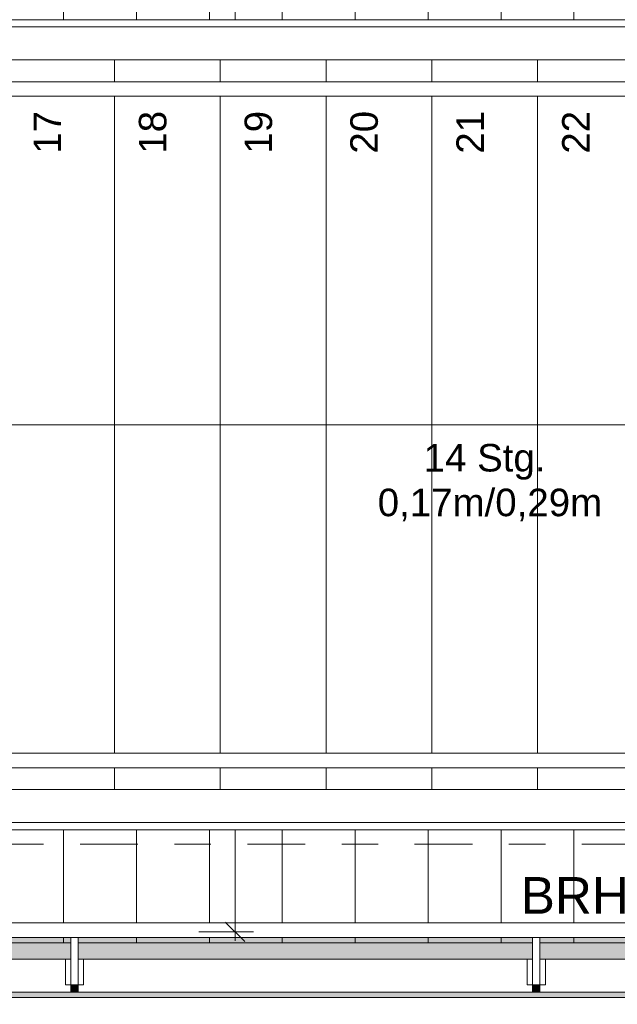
# Model space of a CAD drawing. Header units: metres. Extents: x -180 to 4, y -47 to 4.
# Tile 20 of 256: x -166.07 to -164.43, y -39.89 to -37.19. Entities that reach past the tile are written whole.
import ezdxf

# ---------------------------------------------------------------- set-up
doc = ezdxf.new("R2010")
doc.units = ezdxf.units.M
doc.header["$LTSCALE"] = 0.05
doc.header["$PDMODE"] = 1
doc.header["$PDSIZE"] = -2
for name, pattern in [('9201', [3, 2, -1]), ('Dash Style-1', [1.999894, 0.999947, -0.999947]), ('ISO-02 Strichlinie', [3.81, 3.048, -0.762]), ('Linienart-1', [2.116328, 1.058164, -1.058164]), ('Linienart-53', [5.291531, 3.175, -1.058062, 0.352704, -0.705764])]:
    doc.linetypes.add(name, pattern=pattern)
doc.layers.get('0').update_dxf_attribs({"lineweight": 25})
for name, color, linetype, lineweight, true_color in [('30 -35 Decken- 2.2 Treppen Außen', 7, 'Continuous', 9, 0x009999), ('30 -36 Dächer- 3 Dachbeläge', 7, 'Continuous', 15, 0x9999ff), ('30 -36 Dächer- 4 Dachbekleidungen', 7, 'Continuous', 9, 0xccccff), ('70 -72 Beschriftung- 1 Beschriftung allgemein', 7, 'Continuous', 9, 0xff6633), ('70 -72 Beschriftung- 7 Detailverweise', 7, 'Continuous', 9, 0x00dd00), ('70 -76 Bemaßung- 2 Allgemein', 7, 'Continuous', 5, 0x6666cc)]:
    doc.layers.add(name, color=color, linetype=linetype, lineweight=lineweight, true_color=true_color)
for name, color, linetype, lineweight in [('60- 61 allgemeine Ausstattung- 4 Terrassen', 7, 'Continuous', 9), ('70 -71 Achsen- 1 Gebäudeachsen', 7, 'Linienart-53', 18), ('Keine', 7, 'Continuous', 9)]:
    doc.layers.add(name, color=color, linetype=linetype, lineweight=lineweight)
doc.styles.add('Arial', font='arial.ttf')
doc.dimstyles.new('k+k_klein', dxfattribs={"dimtxt": 0.075516, "dimasz": 0.05302, "dimexe": 0.05, "dimexo": 0.15, "dimgap": 0.005, "dimtad": 1, "dimdec": 3, "dimtxsty": 'Arial', "dimblk": 'VW_SLASH-2', "dimblk1": 'VW_SLASH-2', "dimblk2": 'VW_SLASH-2', "dimcen": 0, "dimdle": 0.025, "dimadec": 3, "dimazin": 0, "dimtfac": 0.75, "dimtdec": 3, "dimtix": 1, "dimtmove": 0, "dimatfit": 0, "dimldrblk": 'VW_FILLEDARROW', "dimfxl": 0.1, "dimfxlon": 1, "dimfrac": 2, "dimtolj": 1, "dimarcsym": 0})

# ---------------------------------------------------------------- blocks, each defined once
blk = doc.blocks.new('Gruppe-108')
at = {"layer": '70 -72 Beschriftung- 1 Beschriftung allgemein', "insert": (-164.6969, -39.5368), "char_height": 0.100689, "attachment_point": 1, "line_spacing_factor": 0.970891, "style": 'Arial'}
blk.add_mtext('BRH Geländer 1,10m', dxfattribs=at)
blk = doc.blocks.new('Gruppe-181')
at = {"color": 255}
blk.add_wipeout([(-165.911, -39.762), (-165.911, -39.832), (-165.931, -39.832), (-165.931, -39.762)], dxfattribs=at).dxf.layer = '30 -36 Dächer- 4 Dachbekleidungen'
at = {"layer": '30 -36 Dächer- 3 Dachbeläge', "linetype": 'Continuous', "lineweight": 0, "transparency": 33554687}
blk.add_hatch(color=254, dxfattribs=at).paths.add_polyline_path([(-165.911, -39.852), (-165.911, -39.832), (-165.931, -39.832), (-165.931, -39.852)])
at = {"layer": '30 -36 Dächer- 3 Dachbeläge', "color": 254, "linetype": 'Continuous', "lineweight": 9, "true_color": 0xccccff, "transparency": 33554687, "flags": 128}
blk.add_lwpolyline([(-165.911, -39.852), (-165.911, -39.832), (-165.931, -39.832), (-165.931, -39.852)], dxfattribs=at)
at = {"layer": '30 -36 Dächer- 4 Dachbekleidungen', "flags": 128}
for points in [[(-165.946, -39.762), (-165.946, -39.832), (-165.931, -39.832)], [(-165.911, -39.762), (-165.911, -39.832), (-165.931, -39.832), (-165.931, -39.762)], [(-165.896, -39.762), (-165.896, -39.832), (-165.911, -39.832)]]:
    blk.add_lwpolyline(points, dxfattribs=at)
at = {"color": 255}
blk.add_wipeout([(-165.911, -39.762), (-165.911, -39.702), (-165.931, -39.702), (-165.931, -39.762)], dxfattribs=at).dxf.layer = '30 -36 Dächer- 4 Dachbekleidungen'
at = {"layer": '30 -36 Dächer- 4 Dachbekleidungen', "flags": 128}
blk.add_lwpolyline([(-165.911, -39.762), (-165.911, -39.702), (-165.931, -39.702), (-165.931, -39.762)], dxfattribs=at)
blk = doc.blocks.new('Gruppe-182')
at = {"color": 255}
blk.add_wipeout([(-164.6443, -39.762), (-164.6443, -39.832), (-164.6643, -39.832), (-164.6643, -39.762)], dxfattribs=at).dxf.layer = '30 -36 Dächer- 4 Dachbekleidungen'
at = {"layer": '30 -36 Dächer- 3 Dachbeläge', "linetype": 'Continuous', "lineweight": 0, "transparency": 33554687}
blk.add_hatch(color=254, dxfattribs=at).paths.add_polyline_path([(-164.6443, -39.852), (-164.6443, -39.832), (-164.6643, -39.832), (-164.6643, -39.852)])
at = {"layer": '30 -36 Dächer- 3 Dachbeläge', "color": 254, "linetype": 'Continuous', "lineweight": 9, "true_color": 0xccccff, "transparency": 33554687, "flags": 128}
blk.add_lwpolyline([(-164.6443, -39.852), (-164.6443, -39.832), (-164.6643, -39.832), (-164.6643, -39.852)], dxfattribs=at)
at = {"layer": '30 -36 Dächer- 4 Dachbekleidungen', "flags": 128}
for points in [[(-164.6793, -39.762), (-164.6793, -39.832), (-164.6643, -39.832)], [(-164.6443, -39.762), (-164.6443, -39.832), (-164.6643, -39.832), (-164.6643, -39.762)], [(-164.6293, -39.762), (-164.6293, -39.832), (-164.6443, -39.832)]]:
    blk.add_lwpolyline(points, dxfattribs=at)
at = {"color": 255}
blk.add_wipeout([(-164.6443, -39.762), (-164.6443, -39.702), (-164.6643, -39.702), (-164.6643, -39.762)], dxfattribs=at).dxf.layer = '30 -36 Dächer- 4 Dachbekleidungen'
at = {"layer": '30 -36 Dächer- 4 Dachbekleidungen', "flags": 128}
blk.add_lwpolyline([(-164.6443, -39.762), (-164.6443, -39.702), (-164.6643, -39.702), (-164.6643, -39.762)], dxfattribs=at)
blk = doc.blocks.new('Gruppe-198')
at = {"layer": '30 -36 Dächer- 3 Dachbeläge', "linetype": 'Continuous', "lineweight": 0}
blk.add_hatch(color=254, dxfattribs=at).paths.add_polyline_path([(-173.196, -39.702), (-160.641, -39.702), (-160.641, -39.867), (-173.196, -39.867)])
at = {"layer": '60- 61 allgemeine Ausstattung- 4 Terrassen', "linetype": 'Continuous', "lineweight": 9, "transparency": 33554495}
h = blk.add_hatch(dxfattribs=at)
h.set_pattern_fill('Dämmstoff v 2mm SRF-1', style=0, pattern_type=2)
h.set_pattern_definition([(90, (-171.951, -33.59404), (0.2, 0), [])])
h.paths.add_polyline_path([(-171.951, -33.594), (-163.6783, -33.594), (-163.6783, -37.187), (-171.951, -37.187)])
h = blk.add_hatch(dxfattribs=at)
h.set_pattern_fill('Dämmstoff v 2mm SRF-1', style=0, pattern_type=2)
h.set_pattern_definition([(90, (-171.951, -33.59404), (0.2, 0), [])])
h.paths.add_polyline_path([(-171.951, -39.407), (-171.951, -39.717), (-160.818, -39.717), (-160.818, -39.407), (-163.6783, -39.407), (-163.6783, -39.407)])
at = {"layer": '30 -36 Dächer- 3 Dachbeläge', "flags": 128}
blk.add_lwpolyline([(-173.196, -39.702), (-160.641, -39.702), (-160.641, -39.867), (-173.196, -39.867)], close=True, dxfattribs=at)
at = {"layer": '60- 61 allgemeine Ausstattung- 4 Terrassen', "color": 252, "linetype": 'Continuous', "lineweight": 9, "true_color": 0x888888, "transparency": 33554687, "flags": 128}
for points in [[(-171.951, -33.594), (-163.6783, -33.594), (-163.6783, -37.187), (-171.951, -37.187)], [(-171.951, -39.407), (-171.951, -39.717), (-160.818, -39.717), (-160.818, -39.407), (-163.6783, -39.407), (-163.6783, -39.407)]]:
    blk.add_lwpolyline(points, close=True, dxfattribs=at)
at = {"color": 255}
blk.add_wipeout([(-173.236, -40.347), (-172.846, -40.347), (-172.846, -40.307), (-173.196, -40.307), (-173.196, -39.702), (-160.641, -39.702), (-160.641, -39.662), (-173.236, -39.662)], dxfattribs=at).dxf.layer = '30 -36 Dächer- 4 Dachbekleidungen'
at = {"layer": '30 -36 Dächer- 4 Dachbekleidungen', "flags": 128}
blk.add_lwpolyline([(-173.236, -40.347), (-172.846, -40.347), (-172.846, -40.307), (-173.196, -40.307), (-173.196, -39.702), (-160.641, -39.702), (-160.641, -39.662), (-173.236, -39.662)], close=True, dxfattribs=at)
at = {"layer": '70 -72 Beschriftung- 1 Beschriftung allgemein', "color": 7}
blk.add_blockref('Gruppe-108', (0, 0), dxfattribs=at)
at = {"color": 255}
blk.add_wipeout([(-173.136, -40.247), (-172.846, -40.247), (-172.846, -40.157), (-173.046, -40.157), (-173.046, -39.852), (-160.641, -39.852), (-160.641, -39.762), (-173.136, -39.762)], dxfattribs=at).dxf.layer = '30 -36 Dächer- 4 Dachbekleidungen'
at = {"layer": '30 -36 Dächer- 4 Dachbekleidungen', "flags": 128}
blk.add_lwpolyline([(-173.136, -40.247), (-172.846, -40.247), (-172.846, -40.157), (-173.046, -40.157), (-173.046, -39.852), (-160.641, -39.852), (-160.641, -39.762), (-173.136, -39.762)], close=True, dxfattribs=at)
at = {"layer": '70 -72 Beschriftung- 1 Beschriftung allgemein', "color": 7}
for name in ['Gruppe-181', 'Gruppe-182']:
    blk.add_blockref(name, (0, 0), dxfattribs=at)
blk = doc.blocks.new('Gruppe-1854')
at = {"color": 255, "lineweight": 5}
blk.add_wipeout([(-166.101, -39.297), (-165.811, -39.297), (-165.811, -37.297), (-166.101, -37.297)], dxfattribs=at).dxf.layer = '30 -35 Decken- 2.2 Treppen Außen'
blk.add_wipeout([(-165.811, -39.297), (-165.521, -39.297), (-165.521, -37.297), (-165.811, -37.297)], dxfattribs=at).dxf.layer = '30 -35 Decken- 2.2 Treppen Außen'
blk.add_wipeout([(-165.521, -39.297), (-165.231, -39.297), (-165.231, -37.297), (-165.521, -37.297)], dxfattribs=at).dxf.layer = '30 -35 Decken- 2.2 Treppen Außen'
blk.add_wipeout([(-165.231, -39.297), (-164.941, -39.297), (-164.941, -37.297), (-165.231, -37.297)], dxfattribs=at).dxf.layer = '30 -35 Decken- 2.2 Treppen Außen'
blk.add_wipeout([(-164.941, -39.297), (-164.651, -39.297), (-164.651, -37.297), (-164.941, -37.297)], dxfattribs=at).dxf.layer = '30 -35 Decken- 2.2 Treppen Außen'
blk.add_wipeout([(-164.651, -39.297), (-164.361, -39.297), (-164.361, -37.297), (-164.651, -37.297)], dxfattribs=at).dxf.layer = '30 -35 Decken- 2.2 Treppen Außen'
blk = doc.blocks.new('Gruppe-1857')
at = {"layer": '30 -35 Decken- 2.2 Treppen Außen'}
for p, q in [((-165.811, -39.297), (-165.811, -37.297)), ((-165.521, -39.297), (-165.521, -37.297)), ((-165.231, -39.297), (-165.231, -37.297)), ((-164.941, -39.297), (-164.941, -37.297)), ((-164.651, -39.297), (-164.651, -37.297))]:
    blk.add_line(p, q, dxfattribs=at)
at = {"layer": '30 -35 Decken- 2.2 Treppen Außen', "flags": 128}
for points in [[(-166.101, -37.297), (-165.811, -37.297)], [(-165.811, -37.297), (-165.521, -37.297)], [(-165.521, -37.297), (-165.231, -37.297)], [(-165.231, -37.297), (-164.941, -37.297)], [(-164.941, -37.297), (-164.651, -37.297)], [(-164.651, -37.297), (-164.361, -37.297)], [(-166.101, -39.297), (-165.811, -39.297)], [(-165.811, -39.297), (-165.521, -39.297)], [(-165.521, -39.297), (-165.231, -39.297)], [(-165.231, -39.297), (-164.941, -39.297)], [(-164.941, -39.297), (-164.651, -39.297)], [(-164.651, -39.297), (-164.361, -39.297)]]:
    blk.add_lwpolyline(points, dxfattribs=at)
blk = doc.blocks.new('Gruppe-1858')
at = {"layer": '30 -35 Decken- 2.2 Treppen Außen', "flags": 128}
blk.add_lwpolyline([(-171.951, -38.297), (-163.781, -38.297)], dxfattribs=at)
blk = doc.blocks.new('Gruppe-1859')
at = {"color": 255}
for points in [[(-163.781, -37.187), (-171.951, -37.187), (-171.951, -37.297), (-163.781, -37.297)], [(-163.781, -39.297), (-171.951, -39.297), (-171.951, -39.407), (-163.781, -39.407)]]:
    blk.add_wipeout(points, dxfattribs=at).dxf.layer = '30 -35 Decken- 2.2 Treppen Außen'
at = {"layer": '30 -35 Decken- 2.2 Treppen Außen', "flags": 128}
for points in [[(-163.781, -37.187), (-171.951, -37.187), (-171.951, -37.297), (-163.781, -37.297)], [(-163.781, -39.297), (-171.951, -39.297), (-171.951, -39.407), (-163.781, -39.407)]]:
    blk.add_lwpolyline(points, close=True, dxfattribs=at)
blk = doc.blocks.new('Gruppe-1860')
at = {"color": 255}
blk.add_wipeout([(-171.951, -37.397), (-163.781, -37.397), (-163.781, -37.357), (-171.951, -37.357)], dxfattribs=at).dxf.layer = '30 -35 Decken- 2.2 Treppen Außen'
at = {"layer": '30 -35 Decken- 2.2 Treppen Außen', "flags": 128}
blk.add_lwpolyline([(-171.951, -37.397), (-163.781, -37.397), (-163.781, -37.357), (-171.951, -37.357)], close=True, dxfattribs=at)
blk = doc.blocks.new('Gruppe-1861')
at = {"color": 255}
blk.add_wipeout([(-171.951, -37.297), (-163.781, -37.297), (-163.781, -37.207), (-171.951, -37.207)], dxfattribs=at).dxf.layer = '30 -35 Decken- 2.2 Treppen Außen'
at = {"layer": '30 -35 Decken- 2.2 Treppen Außen', "flags": 128}
blk.add_lwpolyline([(-171.951, -37.297), (-163.781, -37.297), (-163.781, -37.207), (-171.951, -37.207)], close=True, dxfattribs=at)
blk = doc.blocks.new('Gruppe-1862')
at = {"color": 255}
blk.add_wipeout([(-171.951, -39.197), (-163.781, -39.197), (-163.781, -39.237), (-171.951, -39.237)], dxfattribs=at).dxf.layer = '30 -35 Decken- 2.2 Treppen Außen'
at = {"layer": '30 -35 Decken- 2.2 Treppen Außen', "flags": 128}
blk.add_lwpolyline([(-171.951, -39.197), (-163.781, -39.197), (-163.781, -39.237), (-171.951, -39.237)], close=True, dxfattribs=at)
blk = doc.blocks.new('Gruppe-1863')
at = {"color": 255}
blk.add_wipeout([(-171.951, -39.297), (-163.781, -39.297), (-163.781, -39.387), (-171.951, -39.387)], dxfattribs=at).dxf.layer = '30 -35 Decken- 2.2 Treppen Außen'
at = {"layer": '30 -35 Decken- 2.2 Treppen Außen', "flags": 128}
blk.add_lwpolyline([(-171.951, -39.297), (-163.781, -39.297), (-163.781, -39.387), (-171.951, -39.387)], close=True, dxfattribs=at)
blk = doc.blocks.new('Gruppe-1865')
at = {"layer": '30 -35 Decken- 2.2 Treppen Außen', "insert": (-164.796, -38.5619), "char_height": 0.075516, "attachment_point": 8, "rotation": 0.001, "line_spacing_factor": 0.973705, "style": 'Arial'}
blk.add_mtext('14 Stg.\\P 0,17m/0,29m', dxfattribs=at)
blk = doc.blocks.new('Gruppe-1866')
at = {"layer": '30 -35 Decken- 2.2 Treppen Außen', "char_height": 0.07552, "attachment_point": 9, "rotation": 90.001, "line_spacing_factor": 0.973705, "style": 'Arial'}
for s, insert in [('17', (-165.9578, -37.437)), ('18', (-165.6678, -37.437)), ('19', (-165.3778, -37.437)), ('20', (-165.0878, -37.437)), ('21', (-164.7978, -37.437)), ('22', (-164.5078, -37.437))]:
    blk.add_mtext(s, dxfattribs=dict(at, insert=insert))
blk = doc.blocks.new('Gruppe-1867')
at = {"layer": '30 -35 Decken- 2.2 Treppen Außen'}
blk.add_blockref('Gruppe-1854', (0, 0), dxfattribs=at)
for name in ['Gruppe-1857', 'Gruppe-1858']:
    blk.add_blockref(name, (0, 0), dxfattribs=at)
blk.add_blockref('Gruppe-1859', (0, 0), dxfattribs=at)
for name in ['Gruppe-1861', 'Gruppe-1860', 'Gruppe-1866', 'Gruppe-1865', 'Gruppe-1862', 'Gruppe-1863']:
    blk.add_blockref(name, (0, 0), dxfattribs=at)
blk = doc.blocks.new('Gruppe-1868')
at = {"layer": '30 -35 Decken- 2.2 Treppen Außen', "color": 7, "transparency": 33554687}
blk.add_blockref('Gruppe-1867', (0, 0), dxfattribs=at)
blk = doc.blocks.new('Gruppe-1869')
at = {"layer": '30 -35 Decken- 2.2 Treppen Außen', "color": 7, "transparency": 33554687}
blk.add_blockref('Gruppe-1868', (0, 0), dxfattribs=at)
at = {"layer": '30 -35 Decken- 2.2 Treppen Außen', "color": 0, "flags": 1}
for tag in ['IFC_UUID', 'instanceID']:
    blk.add_attdef(tag, (-171.951, -39.407), '', height=0.00018, dxfattribs=at)
blk = doc.blocks.new('_Dach_2D (2D)')
at = {"layer": '70 -72 Beschriftung- 1 Beschriftung allgemein', "color": 7}
blk.add_blockref('Gruppe-198', (0, 0), dxfattribs=at)
at = {"layer": '30 -35 Decken- 2.2 Treppen Außen', "transparency": 33554687}
blk.add_blockref('Gruppe-1869', (0, 0), dxfattribs=at)
blk = doc.blocks.new('VW_SLASH-2')
at = {"color": 0, "linetype": 'ByBlock', "lineweight": -2, "transparency": 16777216}
blk.add_line((0.472, 0), (-1, 0), dxfattribs=at)
at = {"color": 0, "lineweight": 5, "transparency": 16777216, "flags": 128}
blk.add_lwpolyline([(0.5, 0.5), (-0.5, -0.5)], dxfattribs=at)
blk = doc.blocks.new('*D2818')
at = {"layer": '70 -76 Bemaßung- 2 Allgemein', "color": 0, "lineweight": -2}
for p, q in [((-165.58, -33.594), (-165.43, -33.594)), ((-165.48, -39.634), (-165.48, -33.6471)), ((-165.58, -39.687), (-165.43, -39.687))]:
    blk.add_line(p, q, dxfattribs=at)
at = {"layer": 'Defpoints', "color": 0}
for p in [(-165.9333, -33.594), (-165.48, -33.594), (-165.8665, -39.687)]:
    blk.add_point(p, dxfattribs=at)
at = {"layer": '70 -76 Bemaßung- 2 Allgemein', "color": 0, "lineweight": -2, "xscale": 0.05302001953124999, "yscale": 0.05302001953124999, "zscale": 0.05302001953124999}
for p, rotation in [((-165.48, -33.594), 90), ((-165.48, -39.687), 270)]:
    blk.add_blockref('VW_SLASH-2', p, dxfattribs=dict(at, rotation=rotation))
at = {"layer": '70 -76 Bemaßung- 2 Allgemein', "color": 0, "insert": (-165.5455, -36.6405), "char_height": 0.10069, "attachment_point": 5, "rotation": 90, "style": 'Arial'}
blk.add_mtext('\\A1;6,09', dxfattribs=at)
blk = doc.blocks.new('VW_FILLEDARROW')
at = {"linetype": 'Continuous', "lineweight": 0, "transparency": 16777216}
blk.add_hatch(color=0, dxfattribs=at).paths.add_polyline_path([(-2.829, 0.758), (0, 0), (-2.829, -0.758)])
at = {"color": 0, "lineweight": 5, "transparency": 16777216, "flags": 128}
blk.add_lwpolyline([(-2.829, 0.758), (0, 0), (-2.829, -0.758)], close=True, dxfattribs=at)
blk = doc.blocks.new('_Achsen (3D)')
at = {"layer": '70 -71 Achsen- 1 Gebäudeachsen', "transparency": 33554687}
blk.add_line((-179.668, -39.447), (3.826, -39.447), dxfattribs=at)
blk = doc.blocks.new('Gruppe-2260')
at = {"color": 255, "linetype": '9201', "lineweight": 5, "transparency": 33554508}
blk.add_wipeout([(-166.101, -39.297), (-165.811, -39.297), (-165.811, -37.297), (-166.101, -37.297)], dxfattribs=at).dxf.layer = '30 -35 Decken- 2.2 Treppen Außen'
blk.add_wipeout([(-165.811, -39.297), (-165.521, -39.297), (-165.521, -37.297), (-165.811, -37.297)], dxfattribs=at).dxf.layer = '30 -35 Decken- 2.2 Treppen Außen'
blk.add_wipeout([(-165.521, -39.297), (-165.231, -39.297), (-165.231, -37.297), (-165.521, -37.297)], dxfattribs=at).dxf.layer = '30 -35 Decken- 2.2 Treppen Außen'
blk.add_wipeout([(-165.231, -39.297), (-164.941, -39.297), (-164.941, -37.297), (-165.231, -37.297)], dxfattribs=at).dxf.layer = '30 -35 Decken- 2.2 Treppen Außen'
blk.add_wipeout([(-164.941, -39.297), (-164.651, -39.297), (-164.651, -37.297), (-164.941, -37.297)], dxfattribs=at).dxf.layer = '30 -35 Decken- 2.2 Treppen Außen'
blk.add_wipeout([(-164.651, -39.297), (-164.361, -39.297), (-164.361, -37.297), (-164.651, -37.297)], dxfattribs=at).dxf.layer = '30 -35 Decken- 2.2 Treppen Außen'
blk = doc.blocks.new('Gruppe-2264')
at = {"layer": '30 -35 Decken- 2.2 Treppen Außen', "linetype": '9201', "lineweight": 9, "transparency": 33554508}
for p, q in [((-165.811, -39.297), (-165.811, -37.297)), ((-165.521, -39.297), (-165.521, -37.297)), ((-165.231, -39.297), (-165.231, -37.297)), ((-164.941, -39.297), (-164.941, -37.297)), ((-164.651, -39.297), (-164.651, -37.297))]:
    blk.add_line(p, q, dxfattribs=at)
at = {"layer": '30 -35 Decken- 2.2 Treppen Außen', "linetype": '9201', "lineweight": 9, "transparency": 33554508, "flags": 128}
for points in [[(-166.101, -37.297), (-165.811, -37.297)], [(-165.811, -37.297), (-165.521, -37.297)], [(-165.521, -37.297), (-165.231, -37.297)], [(-165.231, -37.297), (-164.941, -37.297)], [(-164.941, -37.297), (-164.651, -37.297)], [(-164.651, -37.297), (-164.361, -37.297)], [(-166.101, -39.297), (-165.811, -39.297)], [(-165.811, -39.297), (-165.521, -39.297)], [(-165.521, -39.297), (-165.231, -39.297)], [(-165.231, -39.297), (-164.941, -39.297)], [(-164.941, -39.297), (-164.651, -39.297)], [(-164.651, -39.297), (-164.361, -39.297)]]:
    blk.add_lwpolyline(points, dxfattribs=at)
blk = doc.blocks.new('Gruppe-2267')
at = {"layer": '30 -35 Decken- 2.2 Treppen Außen', "linetype": 'ISO-02 Strichlinie', "lineweight": 9, "transparency": 33554508, "flags": 128}
blk.add_lwpolyline([(-170.356, -38.297), (-163.781, -38.297)], dxfattribs=at)
blk = doc.blocks.new('Gruppe-2269')
at = {"layer": '30 -35 Decken- 2.2 Treppen Außen', "linetype": 'Dash Style-1', "lineweight": 9, "transparency": 33554508, "flags": 128}
for points in [[(-170.1434, -37.297), (-163.781, -37.297), (-163.781, -37.187), (-170.1201, -37.187)], [(-170.5919, -39.407), (-163.781, -39.407), (-163.781, -39.297), (-170.5686, -39.297)]]:
    blk.add_lwpolyline(points, dxfattribs=at)
blk = doc.blocks.new('Gruppe-2271')
at = {"layer": '30 -35 Decken- 2.2 Treppen Außen', "linetype": 'Linienart-1', "flags": 128}
blk.add_lwpolyline([(-170.1562, -37.357), (-163.781, -37.357), (-163.781, -37.397), (-170.1647, -37.397)], dxfattribs=at)
blk = doc.blocks.new('Gruppe-2273')
at = {"layer": '30 -35 Decken- 2.2 Treppen Außen', "linetype": 'Linienart-1', "flags": 128}
blk.add_lwpolyline([(-170.1243, -37.207), (-163.781, -37.207), (-163.781, -37.297), (-170.1434, -37.297)], dxfattribs=at)
blk = doc.blocks.new('Gruppe-2275')
at = {"layer": '30 -35 Decken- 2.2 Treppen Außen', "linetype": 'Linienart-1', "flags": 128}
blk.add_lwpolyline([(-170.5558, -39.237), (-163.781, -39.237), (-163.781, -39.197), (-170.5473, -39.197)], dxfattribs=at)
blk = doc.blocks.new('Gruppe-2277')
at = {"layer": '30 -35 Decken- 2.2 Treppen Außen', "linetype": 'Linienart-1', "flags": 128}
blk.add_lwpolyline([(-170.5877, -39.387), (-163.781, -39.387), (-163.781, -39.297), (-170.5686, -39.297)], dxfattribs=at)
blk = doc.blocks.new('Gruppe-2282')
at = {"layer": '30 -35 Decken- 2.2 Treppen Außen', "insert": (-164.796, -38.5619), "char_height": 0.075516, "attachment_point": 8, "rotation": 0.001, "line_spacing_factor": 0.973705, "style": 'Arial'}
blk.add_mtext('14 Stg.\\P 0,17m/0,29m', dxfattribs=at)
blk = doc.blocks.new('Gruppe-2283')
at = {"layer": '30 -35 Decken- 2.2 Treppen Außen', "char_height": 0.07552, "attachment_point": 9, "rotation": 90.001, "line_spacing_factor": 0.973705, "style": 'Arial'}
for s, insert in [('17', (-165.9578, -37.437)), ('18', (-165.6678, -37.437)), ('19', (-165.3778, -37.437)), ('20', (-165.0878, -37.437)), ('21', (-164.7978, -37.437)), ('22', (-164.5078, -37.437))]:
    blk.add_mtext(s, dxfattribs=dict(at, insert=insert))
blk = doc.blocks.new('Gruppe-2284')
at = {"layer": '30 -35 Decken- 2.2 Treppen Außen', "transparency": 33554508}
blk.add_blockref('Gruppe-2260', (0, 0), dxfattribs=at)
for name in ['Gruppe-2269', 'Gruppe-2264', 'Gruppe-2267']:
    blk.add_blockref(name, (0, 0), dxfattribs=at)
at = {"layer": '30 -35 Decken- 2.2 Treppen Außen'}
for name in ['Gruppe-2273', 'Gruppe-2271', 'Gruppe-2283', 'Gruppe-2282', 'Gruppe-2275', 'Gruppe-2277']:
    blk.add_blockref(name, (0, 0), dxfattribs=at)
blk = doc.blocks.new('Gruppe-2285')
at = {"layer": '30 -35 Decken- 2.2 Treppen Außen', "color": 7, "transparency": 33554687}
blk.add_blockref('Gruppe-2284', (0, 0), dxfattribs=at)
blk = doc.blocks.new('Gruppe-2286')
at = {"layer": '30 -35 Decken- 2.2 Treppen Außen', "color": 7, "transparency": 33554687}
blk.add_blockref('Gruppe-2285', (0, 0), dxfattribs=at)
at = {"layer": '30 -35 Decken- 2.2 Treppen Außen', "color": 0, "flags": 1}
for tag in ['prm0_value', 'prm1_value', 'prm2_value', 'prm3_value', 'prm4_value', 'prm5_value', 'prm6_value', 'prm7_value', 'prm8_value', 'IFC_UUID', 'instanceID', 'prm0_name', 'prm0_type', 'prm1_name', 'prm1_type', 'prm2_name', 'prm2_type', 'prm3_name', 'prm3_type', 'prm4_name', 'prm4_type', 'prm5_name', 'prm5_type', 'prm6_name', 'prm6_type', 'prm7_name', 'prm7_type', 'prm8_name', 'prm8_type']:
    blk.add_attdef(tag, (-171.951, -39.407), '', height=0.00018, dxfattribs=at)
blk = doc.blocks.new('_01-OG1_Tragwerk (2D)')
at = {"layer": '30 -35 Decken- 2.2 Treppen Außen', "transparency": 33554687}
blk.add_blockref('Gruppe-2286', (0, 0), dxfattribs=at)
blk = doc.blocks.new('Gruppe-2467')
at = {"color": 255, "lineweight": 5}
blk.add_wipeout([(-166.101, -39.297), (-165.811, -39.297), (-165.811, -37.297), (-166.101, -37.297)], dxfattribs=at).dxf.layer = '30 -35 Decken- 2.2 Treppen Außen'
blk.add_wipeout([(-165.811, -39.297), (-165.521, -39.297), (-165.521, -37.297), (-165.811, -37.297)], dxfattribs=at).dxf.layer = '30 -35 Decken- 2.2 Treppen Außen'
blk.add_wipeout([(-165.521, -39.297), (-165.231, -39.297), (-165.231, -37.297), (-165.521, -37.297)], dxfattribs=at).dxf.layer = '30 -35 Decken- 2.2 Treppen Außen'
blk.add_wipeout([(-165.231, -39.297), (-164.941, -39.297), (-164.941, -37.297), (-165.231, -37.297)], dxfattribs=at).dxf.layer = '30 -35 Decken- 2.2 Treppen Außen'
blk.add_wipeout([(-164.941, -39.297), (-164.651, -39.297), (-164.651, -37.297), (-164.941, -37.297)], dxfattribs=at).dxf.layer = '30 -35 Decken- 2.2 Treppen Außen'
blk.add_wipeout([(-164.651, -39.297), (-164.361, -39.297), (-164.361, -37.297), (-164.651, -37.297)], dxfattribs=at).dxf.layer = '30 -35 Decken- 2.2 Treppen Außen'
blk = doc.blocks.new('Gruppe-2470')
at = {"layer": '30 -35 Decken- 2.2 Treppen Außen'}
for p, q in [((-165.811, -39.297), (-165.811, -37.297)), ((-165.521, -39.297), (-165.521, -37.297)), ((-165.231, -39.297), (-165.231, -37.297)), ((-164.941, -39.297), (-164.941, -37.297)), ((-164.651, -39.297), (-164.651, -37.297))]:
    blk.add_line(p, q, dxfattribs=at)
at = {"layer": '30 -35 Decken- 2.2 Treppen Außen', "flags": 128}
for points in [[(-166.101, -37.297), (-165.811, -37.297)], [(-165.811, -37.297), (-165.521, -37.297)], [(-165.521, -37.297), (-165.231, -37.297)], [(-165.231, -37.297), (-164.941, -37.297)], [(-164.941, -37.297), (-164.651, -37.297)], [(-164.651, -37.297), (-164.361, -37.297)], [(-166.101, -39.297), (-165.811, -39.297)], [(-165.811, -39.297), (-165.521, -39.297)], [(-165.521, -39.297), (-165.231, -39.297)], [(-165.231, -39.297), (-164.941, -39.297)], [(-164.941, -39.297), (-164.651, -39.297)], [(-164.651, -39.297), (-164.361, -39.297)]]:
    blk.add_lwpolyline(points, dxfattribs=at)
blk = doc.blocks.new('Gruppe-2471')
at = {"layer": '30 -35 Decken- 2.2 Treppen Außen', "flags": 128}
blk.add_lwpolyline([(-171.951, -38.297), (-163.781, -38.297)], dxfattribs=at)
blk = doc.blocks.new('Gruppe-2472')
at = {"color": 255}
for points in [[(-163.781, -37.187), (-171.951, -37.187), (-171.951, -37.297), (-163.781, -37.297)], [(-163.781, -39.297), (-171.951, -39.297), (-171.951, -39.407), (-163.781, -39.407)]]:
    blk.add_wipeout(points, dxfattribs=at).dxf.layer = '30 -35 Decken- 2.2 Treppen Außen'
at = {"layer": '30 -35 Decken- 2.2 Treppen Außen', "flags": 128}
for points in [[(-163.781, -37.187), (-171.951, -37.187), (-171.951, -37.297), (-163.781, -37.297)], [(-163.781, -39.297), (-171.951, -39.297), (-171.951, -39.407), (-163.781, -39.407)]]:
    blk.add_lwpolyline(points, close=True, dxfattribs=at)
blk = doc.blocks.new('Gruppe-2473')
at = {"color": 255}
blk.add_wipeout([(-171.951, -37.397), (-163.781, -37.397), (-163.781, -37.357), (-171.951, -37.357)], dxfattribs=at).dxf.layer = '30 -35 Decken- 2.2 Treppen Außen'
at = {"layer": '30 -35 Decken- 2.2 Treppen Außen', "flags": 128}
blk.add_lwpolyline([(-171.951, -37.397), (-163.781, -37.397), (-163.781, -37.357), (-171.951, -37.357)], close=True, dxfattribs=at)
blk = doc.blocks.new('Gruppe-2474')
at = {"color": 255}
blk.add_wipeout([(-171.951, -37.297), (-163.781, -37.297), (-163.781, -37.207), (-171.951, -37.207)], dxfattribs=at).dxf.layer = '30 -35 Decken- 2.2 Treppen Außen'
at = {"layer": '30 -35 Decken- 2.2 Treppen Außen', "flags": 128}
blk.add_lwpolyline([(-171.951, -37.297), (-163.781, -37.297), (-163.781, -37.207), (-171.951, -37.207)], close=True, dxfattribs=at)
blk = doc.blocks.new('Gruppe-2475')
at = {"color": 255}
blk.add_wipeout([(-171.951, -39.197), (-163.781, -39.197), (-163.781, -39.237), (-171.951, -39.237)], dxfattribs=at).dxf.layer = '30 -35 Decken- 2.2 Treppen Außen'
at = {"layer": '30 -35 Decken- 2.2 Treppen Außen', "flags": 128}
blk.add_lwpolyline([(-171.951, -39.197), (-163.781, -39.197), (-163.781, -39.237), (-171.951, -39.237)], close=True, dxfattribs=at)
blk = doc.blocks.new('Gruppe-2476')
at = {"color": 255}
blk.add_wipeout([(-171.951, -39.297), (-163.781, -39.297), (-163.781, -39.387), (-171.951, -39.387)], dxfattribs=at).dxf.layer = '30 -35 Decken- 2.2 Treppen Außen'
at = {"layer": '30 -35 Decken- 2.2 Treppen Außen', "flags": 128}
blk.add_lwpolyline([(-171.951, -39.297), (-163.781, -39.297), (-163.781, -39.387), (-171.951, -39.387)], close=True, dxfattribs=at)
blk = doc.blocks.new('Gruppe-2478')
at = {"layer": '30 -35 Decken- 2.2 Treppen Außen', "insert": (-164.796, -38.5619), "char_height": 0.075516, "attachment_point": 8, "rotation": 0.001, "line_spacing_factor": 0.973705, "style": 'Arial'}
blk.add_mtext('14 Stg.\\P 0,17m/0,29m', dxfattribs=at)
blk = doc.blocks.new('Gruppe-2479')
at = {"layer": '30 -35 Decken- 2.2 Treppen Außen', "char_height": 0.07552, "attachment_point": 9, "rotation": 90.001, "line_spacing_factor": 0.973705, "style": 'Arial'}
for s, insert in [('17', (-165.9578, -37.437)), ('18', (-165.6678, -37.437)), ('19', (-165.3778, -37.437)), ('20', (-165.0878, -37.437)), ('21', (-164.7978, -37.437)), ('22', (-164.5078, -37.437))]:
    blk.add_mtext(s, dxfattribs=dict(at, insert=insert))
blk = doc.blocks.new('Gruppe-2480')
at = {"layer": '30 -35 Decken- 2.2 Treppen Außen'}
blk.add_blockref('Gruppe-2467', (0, 0), dxfattribs=at)
for name in ['Gruppe-2470', 'Gruppe-2471']:
    blk.add_blockref(name, (0, 0), dxfattribs=at)
blk.add_blockref('Gruppe-2472', (0, 0), dxfattribs=at)
for name in ['Gruppe-2474', 'Gruppe-2473', 'Gruppe-2479', 'Gruppe-2478', 'Gruppe-2475', 'Gruppe-2476']:
    blk.add_blockref(name, (0, 0), dxfattribs=at)
blk = doc.blocks.new('Gruppe-2481')
at = {"layer": '30 -35 Decken- 2.2 Treppen Außen', "color": 7, "transparency": 33554687}
blk.add_blockref('Gruppe-2480', (0, 0), dxfattribs=at)
blk = doc.blocks.new('Gruppe-2482')
at = {"layer": '30 -35 Decken- 2.2 Treppen Außen', "color": 7, "transparency": 33554687}
blk.add_blockref('Gruppe-2481', (0, 0), dxfattribs=at)
at = {"layer": '30 -35 Decken- 2.2 Treppen Außen', "color": 0, "flags": 1}
for tag in ['IFC_UUID', 'instanceID']:
    blk.add_attdef(tag, (-171.951, -39.407), '', height=0.00018, dxfattribs=at)
blk = doc.blocks.new('_02-OG2_Tragwerk (2D)')
at = {"layer": '30 -35 Decken- 2.2 Treppen Außen', "transparency": 33554687}
blk.add_blockref('Gruppe-2482', (0, 0), dxfattribs=at)
blk = doc.blocks.new('_Dach_2D Bemaßung_ Beschriftung (2D)')
at = {"layer": '70 -76 Bemaßung- 2 Allgemein'}
dim = blk.add_linear_dim(base=(-165.48, -33.59404198), p1=(-165.86653792, -39.68704198), p2=(-165.9332872, -33.59404198), angle=270, text='6,09', dimstyle='k+k_klein', override={"dimtxt": 0.100689, "dimgap": 0.005, "dimdec": 2, "dimpost": '<>', "dimtxsty": 'Arial', "dimtmove": 2}, dxfattribs=at)
dim.commit()
dim.dimension.update_dxf_attribs({"geometry": '*D2818', "text_midpoint": (-165.54546354, -36.64054198)})

msp = doc.modelspace()

# ---------------------------------------------------------------- block references
at = {"layer": 'Keine', "color": 1}
msp.add_blockref('_Dach_2D (2D)', (0, 0), dxfattribs=at)

# ---------------------------------------------------------------- next in the draw order: block references
msp.add_blockref('_Dach_2D Bemaßung_ Beschriftung (2D)', (0, 0), dxfattribs=at)

# ---------------------------------------------------------------- next in the draw order: block references
msp.add_blockref('_Achsen (3D)', (0, 0), dxfattribs=at)

# ---------------------------------------------------------------- next in the draw order: block references
at = {"layer": '70 -72 Beschriftung- 7 Detailverweise', "color": 1}
msp.add_blockref('_01-OG1_Tragwerk (2D)', (0, 0), dxfattribs=at)

# ---------------------------------------------------------------- next in the draw order: block references
msp.add_blockref('_02-OG2_Tragwerk (2D)', (0, 0), dxfattribs=at)

doc.saveas('drawing.dxf')
